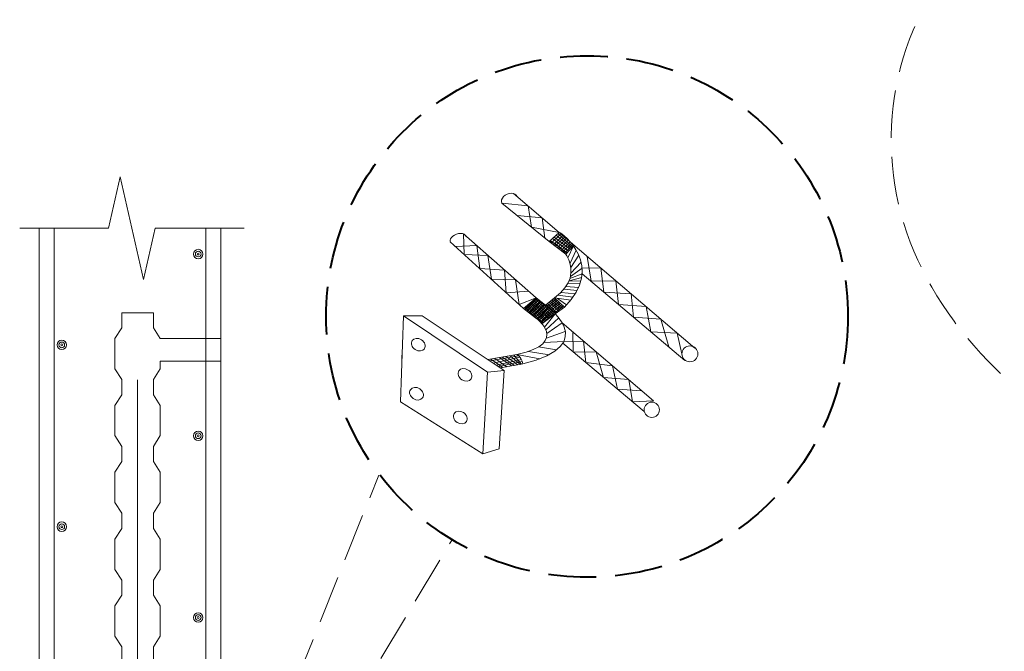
# Model space of a CAD drawing. Header units: inches. Extents: x 3071 to 4270, y -1110 to -364.
# Tile 10 of 12: x 3292 to 3487, y -785 to -660. Entities that reach past the tile are written whole.
import ezdxf

# ---------------------------------------------------------------- set-up
doc = ezdxf.new("R2010")
doc.units = ezdxf.units.IN
doc.header["$LTSCALE"] = 0.4
doc.header["$MEASUREMENT"] = 0
doc.linetypes.add('DGN Style 3', pattern=[33.072203, 23.623002, -9.449201])
for name, color, linetype, lineweight in [('E-ANNO-TEXT', 7, 'Continuous', 0), ('E-LTNG-COND', 212, 'Continuous', 40), ('G-ANNO-PATT', 9, 'Continuous', 0), ('S-REIN-RBAR', 5, 'Continuous', 13), ('S-WALL-LOAD', 3, 'Continuous', 13)]:
    doc.layers.add(name, color=color, linetype=linetype, lineweight=lineweight)

# ---------------------------------------------------------------- blocks, each defined once
blk = doc.blocks.new('REINFDOT')
at = {"ltscale": 3.175}
for radius in [0.00992, 0.00595, 0.00198]:
    blk.add_circle((0, 0), radius, dxfattribs=at)
blk = doc.blocks.new('REINF. DOT')
at = {"layer": 'S-REIN-RBAR', "xscale": 100, "yscale": 100, "zscale": 100, "rotation": 90.00000000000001}
blk.add_blockref('REINFDOT', (115.99, 78.07), dxfattribs=at)
blk = doc.blocks.new('REINF. DOT_1')
at = {"layer": 'S-REIN-RBAR', "extrusion": (0, 0, -1), "xscale": 100, "yscale": -100, "zscale": 100, "rotation": 89.99999999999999}
blk.add_blockref('REINFDOT', (-115.99, 78.07), dxfattribs=at)

msp = doc.modelspace()

# ---------------------------------------------------------------- hatches: boundary and pattern name
at = {"layer": 'E-ANNO-TEXT'}
h = msp.add_hatch(dxfattribs=at)
h.set_pattern_fill('CROSSHATCH', color=256, style=0, pattern_type=2)
h.set_pattern_definition([(45, (3393.9331, -717.4513), (-0.7071, 0.7071), []), (315, (3393.933, -717.451), (8.485, 8.485), [])])
edge = h.paths.add_edge_path()
edge.add_line((3396.02, -716.92), (3394.22, -715.48))
edge.add_line((3394.22, -715.48), (3391.72, -717.59))
edge.add_line((3391.72, -717.59), (3394.05, -719.39))
edge.add_spline(control_points=[(3394.05, -719.39), (3394.27, -719.55), (3394.84, -720), (3395.35, -720.61)], knot_values=[0, 0, 0, 0, 1, 1, 1, 1], degree=3, periodic=0)
edge.add_line((3395.35, -720.61), (3397.99, -718.63))
edge.add_spline(control_points=[(3397.99, -718.63), (3396.99, -717.58), (3396, -716.91), (3396.02, -716.92)], knot_values=[0, 0, 0, 0, 1, 1, 1, 1], degree=3, periodic=0)
h = msp.add_hatch(dxfattribs=at)
h.set_pattern_fill('CROSSHATCH', color=256, style=0, pattern_type=2)
h.set_pattern_definition([(45, (3392.8961, -718.1802), (-0.7071, 0.7071), []), (315, (3392.896, -718.18), (8.485, 8.485), [])])
edge = h.paths.add_edge_path()
edge.add_line((3395.35, -720.61), (3397.99, -718.63))
edge.add_spline(control_points=[(3397.99, -718.63), (3397.68, -718.31), (3397.37, -718.02), (3397.1, -717.77)], knot_values=[0, 0, 0, 0, 1, 1, 1, 1], degree=3, periodic=0)
edge.add_spline(control_points=[(3397.1, -717.77), (3396.48, -717.23), (3396.01, -716.91), (3396.02, -716.92)], knot_values=[0, 0, 0, 0, 1, 1, 1, 1], degree=3, periodic=0)
edge.add_line((3396.02, -716.92), (3394.22, -715.48))
edge.add_line((3394.22, -715.48), (3391.72, -717.59))
edge.add_line((3391.72, -717.59), (3394.05, -719.39))
edge.add_spline(control_points=[(3394.05, -719.39), (3394.27, -719.55), (3394.84, -720), (3395.35, -720.61)], knot_values=[0, 0, 0, 0, 1, 1, 1, 1], degree=3, periodic=0)
h = msp.add_hatch(dxfattribs=at)
h.set_pattern_fill('CROSSHATCH', color=256, style=0, pattern_type=2)
h.set_pattern_definition([(45, (3395.0822, -716.8065), (-0.7071, 0.7071), []), (315, (3395.082, -716.807), (8.485, 8.485), [])])
edge = h.paths.add_edge_path()
edge.add_spline(control_points=[(3394.27, -719.56), (3394.54, -719.78), (3394.96, -720.15), (3395.35, -720.61)], knot_values=[0, 0, 0, 0, 1, 1, 1, 1], degree=3, periodic=0)
edge.add_line((3395.35, -720.61), (3397.99, -718.63))
edge.add_spline(control_points=[(3397.99, -718.63), (3397.68, -718.31), (3397.37, -718.02), (3397.1, -717.77)], knot_values=[0, 0, 0, 0, 1, 1, 1, 1], degree=3, periodic=0)
edge.add_spline(control_points=[(3397.1, -717.77), (3396.48, -717.23), (3396.01, -716.91), (3396.02, -716.92)], knot_values=[0, 0, 0, 0, 1, 1, 1, 1], degree=3, periodic=0)
edge.add_line((3396.02, -716.92), (3394.22, -715.48))
edge.add_line((3394.22, -715.48), (3391.72, -717.59))
edge.add_line((3391.72, -717.59), (3394.05, -719.39))
edge.add_line((3394.05, -719.39), (3394.27, -719.56))
edge.add_spline(control_points=[(3394.27, -719.56), (3394.18, -719.49), (3394.11, -719.43), (3394.05, -719.39)], knot_values=[0, 0, 0, 0, 1, 1, 1, 1], degree=3, periodic=0)
edge.add_spline(control_points=[(3394.05, -719.39), (3394.11, -719.43), (3394.18, -719.49), (3394.27, -719.56)], knot_values=[0, 0, 0, 0, 1, 1, 1, 1], degree=3, periodic=0)

# ---------------------------------------------------------------- linework, layer by layer
for p, q in [((3387.42, -696.69, -0.06), (3396.75, -704.32, -0.06)), ((3379.78, -702.79, -0.06), (3394.22, -715.48, -0.06)), ((3396.75, -704.32, -0.06), (3398.76, -702.51, -0.06)), ((3397.15, -704.62, -0.06), (3399.11, -702.81, -0.06)), ((3397.42, -703.72, -0.06), (3400.6, -706.2, -0.06)), ((3397.6, -704.96, -0.06), (3399.5, -703.14, -0.06)), ((3397.75, -703.42, -0.06), (3400.95, -705.82, -0.06)), ((3397.99, -705.25, -0.06), (3399.84, -703.43, -0.06)), ((3398.15, -703.06, -0.06), (3401.22, -705.53, -0.06)), ((3398.4, -705.56, -0.06), (3400.17, -703.71, -0.06)), ((3398.49, -702.75, -0.06), (3401.39, -705.34, -0.06)), ((3377.2, -704.34, -0.06), (3391.72, -717.59, -0.06)), ((3396.75, -704.32, -0.06), (3400.05, -706.79, -0.06)), ((3397, -704.09, -0.06), (3400.28, -706.54, -0.06)), ((3398.78, -705.84, -0.06), (3400.56, -704.04, -0.06)), ((3399.12, -706.09, -0.06), (3400.93, -704.36, -0.06)), ((3399.48, -706.36, -0.06), (3401.21, -704.7, -0.06)), ((3399.87, -706.53, -0.06), (3401.41, -704.96, -0.06)), ((3400.05, -706.79, -0.06), (3401.56, -705.16, -0.06)), ((3400.5, -707.56, -0.06), (3401.56, -705.16, -0.06)), ((3400.91, -708.62, -0.06), (3402.12, -706.03, -0.06)), ((3401.08, -709.48, -0.06), (3402.63, -707.02, -0.06)), ((3400.98, -711.22, -0.06), (3403.29, -709.6, -0.06)), ((3401.09, -710.56, -0.06), (3403.09, -708.41, -0.06)), ((3400.71, -712.07, -0.06), (3403.21, -711.42, -0.06)), ((3400.88, -711.6, -0.06), (3403.3, -710.68, -0.06)), ((3403.3, -710.68, -0.06), (3423.64, -727.86, -0.06)), ((3400.09, -713.22, -0.06), (3402.62, -713.4, -0.06)), ((3400.49, -712.55, -0.06), (3402.93, -712.59, -0.06)), ((3400.71, -712.07, -0.06), (3403.06, -712.15, -0.06)), ((3394.22, -715.48, -0.06), (3397.68, -718.86, -0.06)), ((3397.86, -715.48, -0.06), (3401.04, -715.93, -0.06)), ((3398.41, -715.56, -0.06), (3400.21, -716.86, -0.06)), ((3398.51, -714.96, -0.06), (3401.52, -715.31, -0.06)), ((3399.13, -714.38, -0.06), (3401.94, -714.67, -0.06)), ((3399.69, -713.75, -0.06), (3402.31, -714.04, -0.06)), ((3392.27, -717.12, -0.06), (3395.57, -720.45, -0.06)), ((3392.51, -716.92, -0.06), (3395.9, -720.2, -0.06)), ((3392.76, -716.71, -0.06), (3396.13, -720.02, -0.06)), ((3393.2, -716.34, -0.06), (3396.67, -719.62, -0.06)), ((3393.47, -716.11, -0.06), (3396.84, -719.49, -0.06)), ((3393.71, -715.92, -0.06), (3397.08, -719.31, -0.06)), ((3396.19, -716.79, -0.06), (3398.08, -718.56, -0.06)), ((3396.34, -717.15, -0.06), (3398.12, -715.72, -0.06)), ((3398.3, -718.4, -0.06), (3396.45, -716.59, -0.06)), ((3396.64, -717.39, -0.06), (3398.39, -715.98, -0.06)), ((3396.8, -716.31, -0.06), (3398.67, -718.12, -0.06)), ((3396.96, -717.66, -0.06), (3398.69, -716.25, -0.06)), ((3397.05, -716.12, -0.06), (3398.94, -717.92, -0.06)), ((3397.24, -717.9, -0.06), (3398.98, -716.52, -0.06)), ((3397.34, -715.89, -0.06), (3399.21, -717.71, -0.06)), ((3397.55, -718.19, -0.06), (3399.3, -716.82, -0.06)), ((3397.61, -715.68, -0.06), (3399.46, -717.53, -0.06)), ((3397.84, -718.48, -0.06), (3399.54, -717.05, -0.06)), ((3391.72, -717.59, -0.06), (3394.27, -719.56, -0.06)), ((3395.35, -720.61, -0.06), (3397.99, -718.63, -0.06)), ((3395.86, -721.3, -0.06), (3397.99, -718.63, -0.06)), ((3396.12, -721.82, -0.06), (3398.69, -719.44, -0.06)), ((3397.99, -718.63, -0.06), (3397.99, -718.63, -0.06)), ((3396.32, -722.53, -0.06), (3399.36, -720.44, -0.06)), ((3399.36, -720.44, -0.06), (3417.46, -735.84, -0.06)), ((3396.23, -723.46, -0.06), (3399.97, -722.13, -0.06)), ((3395.75, -724.29, -0.06), (3399.68, -724.08, -0.06)), ((3399.48, -724.46, -0.06), (3415.57, -737.99, -0.06)), ((3385.08, -727.97, -0.06), (3390.69, -726.92, -0.06)), ((3385.73, -728.41, -0.06), (3390.96, -727.18, -0.06)), ((3387.52, -727.19, -0.06), (3389.93, -728.85, -0.06)), ((3388.27, -727.06, -0.06), (3390.58, -728.73, -0.06)), ((3389.08, -726.92, -0.06), (3391.08, -728.64, -0.06)), ((3389.77, -726.8, -0.06), (3391.32, -728.59, -0.06)), ((3390.37, -726.69, -0.06), (3394.93, -727.54, -0.06)), ((3392.67, -726.07, -0.06), (3396.77, -726.73, -0.06)), ((3385.19, -727.6, -0.06), (3387.62, -729.27, -0.06)), ((3386.04, -727.45, -0.06), (3388.38, -729.13, -0.06)), ((3386.32, -728.8, -0.06), (3391.29, -727.66, -0.06)), ((3386.75, -729.09, -0.06), (3391.45, -728.07, -0.06)), ((3386.85, -727.31, -0.06), (3389.35, -728.95, -0.06)), ((3387.15, -729.35, -0.06), (3391.54, -728.55, -0.06))]:
    msp.add_line(p, q, dxfattribs=at)
at = {"layer": 'E-ANNO-TEXT', "color": 7}
for p, q in [((3367.67, -725.97, -0.06), (3367.62, -727.54, -0.06)), ((3384.66, -727.7, -0.06), (3390.37, -726.69, -0.06)), ((3384.57, -730.2, -0.06), (3387.87, -729.83, -0.06))]:
    msp.add_line(p, q, dxfattribs=at)
at = {"layer": 'E-ANNO-TEXT', "color": 7, "linetype": 'DGN Style 3'}
for p, q in [((3331.77, -828.75, -0.06), (3363.03, -750.59, -0.06)), ((3336.19, -832.24, -0.06), (3377.55, -763.38, -0.06))]:
    msp.add_line(p, q, dxfattribs=at)
at = {"layer": 'E-ANNO-TEXT', "elevation": -0.06, "flags": 128}
for points in [[(3291.92, -701.64), (3296.54, -701.64), (3309.53, -701.64), (3311.84, -691.48), (3316.46, -711.8), (3318.77, -701.64), (3336.37, -701.64)], [(3389.73, -694.81), (3398.76, -702.51), (3425.63, -725.44)], [(3387.42, -696.69), (3392.6, -697.25), (3393.27, -701.48), (3398.76, -702.51)], [(3395.9, -703.63), (3395.39, -699.63), (3390.41, -699.14)], [(3379.78, -702.79), (3379.96, -706.85), (3384.63, -707.05), (3385.35, -711.78), (3390.1, -711.87), (3390.83, -716.77), (3394.22, -715.48)], [(3378.21, -705.26), (3382.43, -705.12), (3383.03, -709.65), (3387.95, -709.98), (3388.28, -714.45), (3392.71, -714.16)], [(3404.32, -707.26), (3405.06, -712.17), (3409.99, -712.09), (3410.51, -716.77), (3415.96, -717.19), (3416.92, -722.19), (3422.11, -722.43), (3423.07, -726.55)], [(3420.45, -725.17), (3418.89, -719.69), (3413.47, -719.27), (3413, -714.66), (3407.61, -714.32), (3407.01, -709.55), (3403.29, -709.6)], [(3391.72, -717.59), (3394.22, -715.48), (3396.02, -716.92)], [(3396.02, -716.92), (3394.22, -715.48), (3391.72, -717.59)], [(3396.02, -716.92), (3397.86, -715.48), (3399.79, -717.28), (3397.99, -718.63), (3395.35, -720.61)], [(3391.72, -717.59), (3394.05, -719.39), (3394.27, -719.56)], [(3401.43, -722.21), (3401.53, -726.19), (3406.05, -726.14), (3407.52, -731.22), (3412.53, -731.65), (3413.25, -736.04), (3417.46, -735.84), (3415.14, -733.87), (3410.3, -733.56), (3409.33, -728.93), (3404.02, -728.28), (3403.59, -724.04), (3399.68, -724.08)], [(3394.68, -725.16), (3394.68, -725.16), (3398.24, -725.79)]]:
    msp.add_lwpolyline(points, dxfattribs=at)
at = {"layer": 'E-ANNO-TEXT', "color": 7, "elevation": -0.06, "flags": 128}
msp.add_lwpolyline([(3367.92, -719.04), (3371.65, -719.04), (3387.87, -729.83), (3386.84, -745.37), (3383.62, -746.34)], dxfattribs=at)
at = {"layer": 'E-ANNO-TEXT'}
for centre, radius in [((3424.65, -726.55, -0.06), 1.58), ((3417.1, -737.63, -0.06), 1.52)]:
    msp.add_circle(centre, radius, dxfattribs=at)
at = {"layer": 'E-ANNO-TEXT', "extrusion": (0, 0, -1)}
msp.add_arc((-3389.15, -728.76, 0.06), 2.4, 120.5039, 175.081, dxfattribs=at)
at = {"layer": 'E-ANNO-TEXT'}
for centre, major_axis, ratio in [((3388.92, -696.05, -0.06), (1.51, 0.65), 0.761121), ((3378.75, -703.79, -0.06), (1.55, 0.54), 0.606723)]:
    msp.add_ellipse(centre, major_axis=major_axis, ratio=ratio, start_param=0, end_param=3.141593, dxfattribs=at)
at = {"layer": 'E-ANNO-TEXT', "color": 7}
for centre in [(3370.86, -724.73, -0.06), (3380.11, -730.72, -0.06), (3370.5, -734.45, -0.06), (3379.18, -739.16, -0.06)]:
    msp.add_ellipse(centre, major_axis=(1.21, -0.8), ratio=0.796229, dxfattribs=at)
at = {"layer": 'E-ANNO-TEXT'}
for points in [[(3399.79, -717.28, -0.06), (3408.03, -709.28, -0.06), (3399.3, -702.51, -0.06), (3398.76, -702.51, -0.06)], [(3397.86, -715.48, -0.06), (3404.79, -710.26, -0.06), (3398.81, -704.32, -0.06), (3396.75, -704.32, -0.06)], [(3391.54, -728.55, -0.06), (3407.53, -724.73, -0.06), (3395.94, -716.87, -0.06), (3396.02, -716.92, -0.06)], [(3397.1, -717.77, -0.06), (3396.48, -717.23, -0.06), (3396.01, -716.91, -0.06), (3396.02, -716.92, -0.06)], [(3390.37, -726.69, -0.06), (3401.21, -724.34, -0.06), (3393.97, -719.33, -0.06), (3393.97, -719.33, -0.06)], [(3394.27, -719.56, -0.06), (3394.18, -719.49, -0.06), (3394.11, -719.43, -0.06), (3394.05, -719.39, -0.06)], [(3394.05, -719.39, -0.06), (3394.11, -719.43, -0.06), (3394.18, -719.49, -0.06), (3394.27, -719.56, -0.06)], [(3397.99, -718.63, -0.06), (3397.68, -718.31, -0.06), (3397.37, -718.02, -0.06), (3397.1, -717.77, -0.06)], [(3394.27, -719.56, -0.06), (3394.54, -719.78, -0.06), (3394.96, -720.15, -0.06), (3395.35, -720.61, -0.06)]]:
    msp.add_open_spline(points, degree=3, dxfattribs=at)
at = {"layer": 'E-ANNO-TEXT', "color": 7}
msp.add_3dface([(3367.32, -736.04, -0.06), (3383.62, -746.34, -0.06), (3384.57, -730.2, -0.06), (3367.92, -719.04, -0.06)], dxfattribs=at)
at = {"layer": 'E-LTNG-COND', "color": 7, "linetype": 'DGN Style 3'}
msp.add_circle((3404.27, -719.16, -0.06), 51.66, dxfattribs=at)
at = {"layer": 'E-LTNG-COND', "linetype": 'DGN Style 3', "lineweight": 0}
msp.add_ellipse((3572.03, -684.87, -0.26), major_axis=(107.53, -1.52), ratio=0.713203, dxfattribs=at)
at = {"layer": 'G-ANNO-PATT', "elevation": -0.06, "flags": 128}
msp.add_lwpolyline([(3318.4, -787.61), (3318.4, -784.61), (3319.77, -782.49), (3319.77, -776.49), (3318.4, -774.37), (3318.4, -771.37), (3319.77, -769.25), (3319.77, -763.25), (3318.4, -761.12), (3318.4, -758.12), (3319.77, -756), (3319.77, -750), (3318.4, -747.88), (3318.4, -744.88), (3319.77, -742.76), (3319.77, -736.76), (3318.4, -734.64), (3318.4, -731.64), (3319.77, -729.52), (3319.77, -728.02), (3331.77, -728.02), (3331.77, -723.52), (3319.77, -723.52), (3319.77, -723.52), (3318.4, -721.4), (3318.4, -718.4), (3312.14, -718.4), (3312.14, -721.4), (3310.77, -723.52), (3310.77, -729.52), (3312.14, -731.64), (3312.14, -734.64), (3310.77, -736.76), (3310.77, -742.76), (3312.14, -744.88), (3312.14, -747.88), (3310.77, -750), (3310.77, -756), (3312.14, -758.12), (3312.14, -761.12), (3310.77, -763.25), (3310.77, -769.25), (3312.14, -771.37), (3312.14, -774.37), (3310.77, -776.49), (3310.77, -782.49), (3312.14, -784.61), (3312.14, -787.61)], dxfattribs=at)
at = {"layer": 'S-REIN-RBAR'}
for p, q in [((3298.77, -877.31, -0.06), (3298.77, -701.64, -0.06)), ((3328.77, -877.31, -0.06), (3328.77, -701.64, -0.06)), ((3315.27, -731.71, -0.06), (3315.27, -948.44, -0.06))]:
    msp.add_line(p, q, dxfattribs=at)
at = {"layer": 'S-WALL-LOAD'}
for p, q in [((3295.77, -878.62, -0.06), (3295.77, -701.64, -0.06)), ((3331.77, -878.62, -0.06), (3331.77, -701.64, -0.06))]:
    msp.add_line(p, q, dxfattribs=at)

# ---------------------------------------------------------------- block references
at = {"layer": 'S-REIN-RBAR', "xscale": 0.9448818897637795, "yscale": 0.9448818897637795, "zscale": 0.9448818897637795, "rotation": 180}
for p in [(3436.87, -633.02, -0.06), (3436.87, -633.02, -0.06), (3436.87, -669.02, -0.06), (3436.87, -669.02, -0.06), (3436.87, -705.02, -0.06), (3436.87, -705.02, -0.06)]:
    msp.add_blockref('REINF. DOT', p, dxfattribs=at)
at = {"layer": 'S-REIN-RBAR', "extrusion": (0, 0, -1), "xscale": 0.9448818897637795, "yscale": 0.9448818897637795, "zscale": 0.9448818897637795, "rotation": 180}
for p in [(-3190.67, -651.02, 0.06), (-3190.67, -651.02, 0.06), (-3190.67, -687.02, 0.06), (-3190.67, -687.02, 0.06)]:
    msp.add_blockref('REINF. DOT_1', p, dxfattribs=at)

doc.saveas('drawing.dxf')
